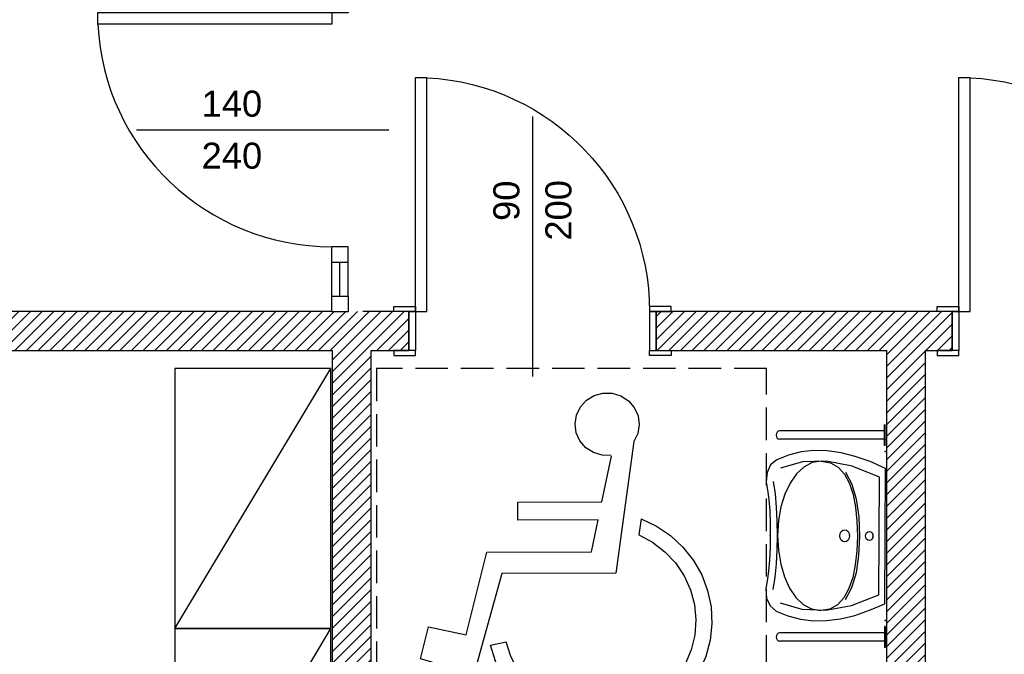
# Model space of a CAD drawing. Header units: inches. Extents: x 18487 to 24863, y 1480 to 5771.
# Tile 35 of 51: x 20249 to 20628, y 4630 to 4874. Entities that reach past the tile are written whole.
import ezdxf
from ezdxf.enums import TextEntityAlignment as Align

# ---------------------------------------------------------------- set-up
doc = ezdxf.new("R2010")
doc.units = ezdxf.units.IN
doc.header["$MEASUREMENT"] = 0
doc.linetypes.add('Przer. długie kreski kopia', pattern=[17.5, 12.5, -5])
for name, color, linetype in [('_T meble', 7, 'Continuous'), ('_T sanitarne', 7, 'Continuous'), ('_T sciany', 7, 'Continuous'), ('ArchiCAD', 7, 'Continuous'), ('Window-Door Markers', 7, 'Continuous')]:
    doc.layers.add(name, color=color, linetype=linetype)
doc.styles.add('GENERATED_STYLE_16', font='txt')
doc.styles.add('GENERATED_STYLE_17', font='arial.ttf')
pattern_1 = [(45, (0, 0), (-2.24506403, 2.24506403), [])]

# ---------------------------------------------------------------- blocks, each defined once
blk = doc.blocks.new('SLAB_20', base_point=(20386.15, 4590.25))
at = {"layer": '_T meble', "color": 161, "linetype": 'Przer. długie kreski kopia'}
blk.add_lwpolyline([(20386.15, 4590.25), (20536.15, 4590.25), (20536.15, 4740.25), (20386.15, 4740.25)], close=True, dxfattribs=at)
blk = doc.blocks.new('SLAB_21', base_point=(20386.15, 4590.25))
at = {"layer": '_T meble', "color": 161, "linetype": 'Przer. długie kreski kopia'}
blk.add_lwpolyline([(20386.15, 4590.25), (20536.15, 4590.25), (20536.15, 4740.25), (20386.15, 4740.25)], close=True, dxfattribs=at)
blk = doc.blocks.new('D1 -Tr 65_368')
at = {"color": 140, "linetype": 'Continuous'}
for p, q in [((45, 90), (40.555, 90)), ((40.555, 0), (40.555, 90)), ((45, 0), (45, 90)), ((-53.255, 0), (-53.255, 1.905)), ((-53.255, 1.905), (-45, 1.905)), ((-53.255, 0), (-53.255, 1.905)), ((-53.255, 1.905), (-45, 1.905)), ((-45, 0), (-53.255, 0)), ((-45, 0), (-53.255, 0)), ((-47.54, 0), (-45, 0)), ((-47.54, -15), (-47.54, 0)), ((-47.54, 0), (-45, 0)), ((-47.54, -15), (-47.54, 0)), ((-45, 1.905), (-45, 0)), ((-45, 1.905), (-45, 0)), ((-45, 0), (-45, -15)), ((-45, 0), (-45, -15)), ((45, 0), (40.555, 0)), ((53.255, 1.905), (45, 1.905)), ((45, 1.905), (45, 0)), ((53.255, 1.905), (45, 1.905)), ((45, 1.905), (45, 0)), ((47.54, 0), (45, 0)), ((45, 0), (45, -15)), ((45, 0), (53.255, 0)), ((47.54, 0), (45, 0)), ((45, 0), (45, -15)), ((45, 0), (53.255, 0)), ((47.54, -15), (47.54, 0)), ((47.54, -15), (47.54, 0)), ((53.255, 0), (53.255, 1.905)), ((53.255, 0), (53.255, 1.905)), ((-45, -15), (-53.255, -15)), ((-53.255, -15), (-53.255, -16.905)), ((-45, -15), (-53.255, -15)), ((-53.255, -15), (-53.255, -16.905)), ((-45, -15), (-47.54, -15)), ((-45, -15), (-47.54, -15)), ((-45, -16.905), (-45, -15)), ((-45, -16.905), (-45, -15)), ((45, -15), (47.54, -15)), ((45, -15), (53.255, -15)), ((45, -16.905), (45, -15)), ((45, -15), (47.54, -15)), ((45, -15), (53.255, -15)), ((45, -16.905), (45, -15)), ((53.255, -15), (53.255, -16.905)), ((53.255, -15), (53.255, -16.905)), ((-53.255, -16.905), (-45, -16.905)), ((-53.255, -16.905), (-45, -16.905)), ((53.255, -16.905), (45, -16.905)), ((53.255, -16.905), (45, -16.905))]:
    blk.add_line(p, q, dxfattribs=at)
blk.add_arc((45, 0), 90, 92.82748, 180, dxfattribs=at)
blk = doc.blocks.new('D1 -Tr 65_370')
at = {"color": 140, "linetype": 'Continuous'}
for p, q in [((45, 90), (40.555, 90)), ((40.555, 0), (40.555, 90)), ((45, 0), (45, 90)), ((-53.255, 0), (-53.255, 1.905)), ((-53.255, 1.905), (-45, 1.905)), ((-53.255, 0), (-53.255, 1.905)), ((-53.255, 1.905), (-45, 1.905)), ((-45, 0), (-53.255, 0)), ((-45, 0), (-53.255, 0)), ((-47.54, 0), (-45, 0)), ((-47.54, -15), (-47.54, 0)), ((-47.54, 0), (-45, 0)), ((-47.54, -15), (-47.54, 0)), ((-45, 1.905), (-45, 0)), ((-45, 1.905), (-45, 0)), ((-45, 0), (-45, -15)), ((-45, 0), (-45, -15)), ((45, 0), (40.555, 0)), ((53.255, 1.905), (45, 1.905)), ((45, 1.905), (45, 0)), ((53.255, 1.905), (45, 1.905)), ((45, 1.905), (45, 0)), ((47.54, 0), (45, 0)), ((45, 0), (45, -15)), ((45, 0), (53.255, 0)), ((47.54, 0), (45, 0)), ((45, 0), (45, -15)), ((45, 0), (53.255, 0)), ((47.54, -15), (47.54, 0)), ((47.54, -15), (47.54, 0)), ((53.255, 0), (53.255, 1.905)), ((53.255, 0), (53.255, 1.905)), ((-45, -15), (-53.255, -15)), ((-53.255, -15), (-53.255, -16.905)), ((-45, -15), (-53.255, -15)), ((-53.255, -15), (-53.255, -16.905)), ((-45, -15), (-47.54, -15)), ((-45, -15), (-47.54, -15)), ((-45, -16.905), (-45, -15)), ((-45, -16.905), (-45, -15)), ((45, -15), (47.54, -15)), ((45, -15), (53.255, -15)), ((45, -16.905), (45, -15)), ((45, -15), (47.54, -15)), ((45, -15), (53.255, -15)), ((45, -16.905), (45, -15)), ((53.255, -15), (53.255, -16.905)), ((53.255, -15), (53.255, -16.905)), ((-53.255, -16.905), (-45, -16.905)), ((-53.255, -16.905), (-45, -16.905)), ((53.255, -16.905), (45, -16.905)), ((53.255, -16.905), (45, -16.905))]:
    blk.add_line(p, q, dxfattribs=at)
blk.add_arc((45, 0), 90, 92.82748, 180, dxfattribs=at)
blk = doc.blocks.new('Window-Door Marker - 70_21')
at = {"layer": 'ArchiCAD', "color": 140, "linetype": 'Continuous'}
blk.add_line((0, 75), (0, -25), dxfattribs=at)
blk = doc.blocks.new('WALL_24', base_point=(19512.33, 4754.7))
at = {"layer": '_T sciany'}
h = blk.add_hatch(dxfattribs=at)
h.set_pattern_fill('ANSI31', color=5, style=0, pattern_type=2)
h.set_pattern_definition(pattern_1)
h.paths.add_polyline_path([(20398.6, 4747.2), (20398.6, 4762.2), (20090.94, 4762.2), (20090.94, 4747.2)], flags=0)
h = blk.add_hatch(dxfattribs=at)
h.set_pattern_fill('ANSI31', color=5, style=0, pattern_type=2)
h.set_pattern_definition(pattern_1)
h.paths.add_polyline_path([(20607.46, 4747.2), (20607.46, 4762.2), (20493.68, 4762.2), (20493.68, 4747.2)], flags=0)
at = {"layer": '_T sciany', "color": 5, "linetype": 'Continuous'}
for p, q in [((20368.95, 4762.2), (20090.94, 4762.2)), ((20398.6, 4762.2), (20380.95, 4762.2)), ((20398.6, 4762.2), (20398.6, 4747.2)), ((20493.68, 4762.2), (20493.68, 4747.2)), ((20607.46, 4762.2), (20493.68, 4762.2)), ((20607.46, 4762.2), (20607.46, 4747.2)), ((20149.21, 4747.2), (20369.17, 4747.2)), ((20384.17, 4747.2), (20398.6, 4747.2)), ((20493.68, 4747.2), (20582.17, 4747.2)), ((20597.17, 4747.2), (20607.46, 4747.2))]:
    blk.add_line(p, q, dxfattribs=at)
at = {"layer": '_T sciany', "xscale": -1}
for name, p in [('D1 -Tr 65_370', (20446.14, 4762.2)), ('D1 -Tr 65_368', (20655, 4762.2))]:
    blk.add_blockref(name, p, dxfattribs=at)
at = {"layer": 'Window-Door Markers'}
ref = blk.add_blockref('Window-Door Marker - 70_21', (20446.14, 4762.2), dxfattribs=at)
ref.add_attrib('AC_WIDO_A_SIZE', '90', dxfattribs={"color": 255, "height": 10, "rotation": 90, "style": 'GENERATED_STYLE_17'}).set_placement((20444.1, 4797.02), align=Align.BOTTOM_LEFT)
ref.add_attrib('AC_WIDO_B_SIZE', '200', dxfattribs={"color": 255, "height": 10, "rotation": 90, "style": 'GENERATED_STYLE_17'}).set_placement((20464.1, 4789.44), align=Align.BOTTOM_LEFT)
blk = doc.blocks.new('D1 2SidelightTransom 65_441')
at = {"color": 140, "linetype": 'Continuous'}
for p, q in [((45, 90), (40.555, 90)), ((40.555, 0), (40.555, 90)), ((45, 0), (45, 90)), ((-70, 0), (-64, 0)), ((-70, -6.35), (-70, 0)), ((-64, 0), (-64, -6.35)), ((-64, 0), (-45, 0)), ((-51, -6.35), (-51, 0)), ((-45, -6.35), (-45, 0)), ((45, 0), (40.555, 0)), ((45, -6.35), (45, 0)), ((64, 0), (45, 0)), ((51, -6.35), (51, 0)), ((70, 0), (64, 0)), ((64, 0), (64, -6.35)), ((70, -6.35), (70, 0)), ((-64, -3.175), (-51, -3.175)), ((64, -3.175), (51, -3.175)), ((-64, -6.35), (-70, -6.35)), ((-64, -6.35), (-45, -6.35)), ((64, -6.35), (45, -6.35)), ((64, -6.35), (70, -6.35))]:
    blk.add_line(p, q, dxfattribs=at)
blk.add_arc((45, 0), 90, 92.82748, 180, dxfattribs=at)
blk = doc.blocks.new('Window-Door Marker - 70_5187')
at = {"layer": 'ArchiCAD', "color": 140, "linetype": 'Continuous'}
blk.add_line((0, -87), (0, 10), dxfattribs=at)
blk = doc.blocks.new('WALL_736', base_point=(20368.95, 4908.82))
at = {"layer": '_T sciany'}
h = blk.add_hatch(dxfattribs=at)
h.set_pattern_fill('ANSI31', color=5, style=0, pattern_type=2)
h.set_pattern_definition(pattern_1)
h.paths.add_polyline_path([(20380.95, 4908.82), (20368.95, 4908.82), (20368.95, 4902.09), (20380.95, 4902.09)], flags=0)
at = {"layer": '_T sciany', "color": 5, "linetype": 'Continuous'}
for p, q in [((20368.95, 4908.82), (20368.95, 4902.09)), ((20380.95, 4908.82), (20368.95, 4908.82)), ((20380.95, 4902.09), (20380.95, 4908.82)), ((20368.95, 4902.09), (20380.95, 4902.09))]:
    blk.add_line(p, q, dxfattribs=at)
at = {"layer": '_T sciany', "rotation": 89.99999999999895}
blk.add_blockref('D1 2SidelightTransom 65_441', (20368.95, 4832.09), dxfattribs=at)
at = {"layer": 'Window-Door Markers'}
ref = blk.add_blockref('Window-Door Marker - 70_5187', (20380.95, 4832.09), dxfattribs=dict(at, rotation=270))
ref.add_attrib('AC_WIDO_A_SIZE', '140', dxfattribs={"color": 255, "height": 10, "style": 'GENERATED_STYLE_17'}).set_placement((20318.95, 4834.13), align=Align.BOTTOM_LEFT)
ref.add_attrib('AC_WIDO_B_SIZE', '240', dxfattribs={"color": 255, "height": 10, "style": 'GENERATED_STYLE_17'}).set_placement((20318.95, 4814.13), align=Align.BOTTOM_LEFT)
blk = doc.blocks.new('WALL_737', base_point=(20589.67, 4754.7))
at = {"layer": '_T sciany'}
h = blk.add_hatch(dxfattribs=at)
h.set_pattern_fill('ANSI31', color=5, style=0, pattern_type=2)
h.set_pattern_definition(pattern_1)
h.paths.add_polyline_path([(20582.17, 4747.2), (20582.17, 4361.28), (20597.17, 4361.28), (20597.17, 4747.2)], flags=0)
at = {"layer": '_T sciany', "color": 5, "linetype": 'Continuous'}
for p, q in [((20582.17, 4747.2), (20582.17, 4518.77)), ((20597.17, 4361.28), (20597.17, 4747.2)), ((20582.17, 4503.77), (20582.17, 4361.28)), ((20582.17, 4361.28), (20597.17, 4361.28))]:
    blk.add_line(p, q, dxfattribs=at)
blk = doc.blocks.new('WALL_756', base_point=(20376.67, 4754.7))
at = {"layer": '_T sciany'}
h = blk.add_hatch(dxfattribs=at)
h.set_pattern_fill('ANSI31', color=5, style=0, pattern_type=2)
h.set_pattern_definition(pattern_1)
h.paths.add_polyline_path([(20369.17, 4747.2), (20369.17, 4487.13), (20384.17, 4502.13), (20384.17, 4747.2)], flags=0)
at = {"layer": '_T sciany', "color": 5, "linetype": 'Continuous'}
for p, q in [((20369.17, 4747.2), (20369.17, 4487.13)), ((20384.17, 4518.77), (20384.17, 4747.2)), ((20384.17, 4502.13), (20384.17, 4511.77))]:
    blk.add_line(p, q, dxfattribs=at)
blk = doc.blocks.new('Sign Handicap 65_5225')
at = {"layer": '_T sanitarne', "color": 0, "linetype": 'Continuous'}
for p, q in [((-19.06, 63.6), (-12.15, 13.01)), ((-6.74, 40.46), (-10.4, 57.99)), ((25.57, 40.33), (-6.74, 40.46)), ((25.54, 33.41), (25.57, 40.33)), ((-21.83, 33.88), (-20.98, 27.68)), ((-2.72, 21.15), (-5.3, 33.53)), ((-5.3, 33.53), (25.54, 33.41)), ((37.5, 20.99), (-2.72, 21.15)), ((45.47, -10.79), (37.5, 20.99)), ((-12.15, 13.01), (31.72, 12.83)), ((31.72, 12.83), (42.52, -26.06)), ((59.83, -7.73), (45.47, -10.79)), ((62.91, -20.01), (59.83, -7.73)), ((36.1, -14.77), (30.09, -13.44)), ((42.52, -26.06), (62.91, -20.01))]:
    blk.add_line(p, q, dxfattribs=at)
for points in [[(-10.36, 58.28), (-6.85, 58.32), (-3.5, 59.34), (-0.58, 61.24), (1.68, 63.86), (3.09, 67.01), (3.54, 70.41), (3, 73.81), (1.5, 76.91), (-0.83, 79.48), (-3.81, 81.3), (-7.18, 82.22), (-10.69, 82.18), (-14.04, 81.17), (-16.97, 79.27), (-19.23, 76.65), (-20.65, 73.51), (-21.1, 70.1), (-20.56, 66.71), (-19.06, 63.6)], [(-21.83, 33.88), (-27.73, 31.07), (-33.13, 27.41), (-37.9, 22.99), (-41.93, 17.91), (-45.12, 12.3), (-47.41, 6.27), (-48.74, -0.03), (-49.08, -6.45), (-48.42, -12.85), (-46.78, -19.07), (-44.19, -24.98), (-40.72, -30.44), (-36.44, -35.32), (-31.46, -39.5), (-25.89, -42.9), (-19.85, -45.42), (-13.5, -47.03), (-6.97, -47.66), (-0.41, -47.32), (6.01, -46.01), (12.16, -43.76), (17.89, -40.63), (23.07, -36.67), (27.57, -32), (31.3, -26.7), (34.16, -20.92), (36.1, -14.77)], [(-20.98, 27.68), (-26.26, 24.86), (-31, 21.23), (-35.08, 16.9), (-38.39, 11.98), (-40.84, 6.6), (-42.36, 0.91), (-42.93, -4.96), (-42.52, -10.84), (-41.13, -16.57), (-38.82, -22.01), (-35.64, -27.01), (-31.68, -31.44), (-27.03, -35.18), (-21.83, -38.13), (-16.21, -40.22), (-10.31, -41.39), (-4.3, -41.6), (1.66, -40.86), (7.43, -39.18), (12.84, -36.61), (17.75, -33.21), (22.03, -29.08), (25.58, -24.32), (28.29, -19.06), (30.09, -13.44)]]:
    blk.add_lwpolyline(points, dxfattribs=at)
blk = doc.blocks.new('PLR_umyw inwalid 01')
at = {"layer": '_T sanitarne', "color": 0, "linetype": 'ByBlock'}
for p, q in [((-42.82, 0), (-42.82, -0.3)), ((-34.82, 0), (-42.82, 0)), ((-34.82, 0), (-34.82, -0.3)), ((-26, 0.13), (-28.63, -7.12)), ((0, 0), (-26, 0.13)), ((26, -0.13), (0, 0)), ((-34.82, -0.3), (-42.82, -0.3)), ((-40.42, 0), (-40.42, -50)), ((-37.22, -0.3), (-37.22, -50)), ((-22.69, -2.71), (-26.86, -15.63)), ((-0.01, -2.82), (-22.69, -2.71)), ((22.66, -2.93), (-0.01, -2.82)), ((26.71, -15.9), (22.66, -2.93)), ((28.56, -7.4), (26, -0.13)), ((34.82, 0), (34.82, -0.3)), ((34.82, 0), (42.82, 0)), ((34.82, -0.3), (42.82, -0.3)), ((37.22, -0.3), (37.22, -50)), ((40.42, 0), (40.42, -50)), ((42.82, 0), (42.82, -0.3)), ((-28.63, -7.12), (-30.64, -14.12)), ((-1.8, -7.52), (-1.66, -6.84)), ((-1.67, -8.21), (-1.8, -7.52)), ((-1.66, -6.84), (-1.28, -6.28)), ((-1.28, -6.28), (-0.71, -5.9)), ((-0.71, -5.9), (-0.03, -5.77)), ((-0.03, -5.77), (0.66, -5.91)), ((0.66, -5.91), (1.21, -6.29)), ((1.21, -6.29), (1.59, -6.85)), ((1.73, -7.54), (1.58, -8.22)), ((1.59, -6.85), (1.73, -7.54)), ((30.5, -14.42), (28.56, -7.4)), ((-1.29, -8.77), (-1.67, -8.21)), ((-0.73, -9.15), (-1.29, -8.77)), ((-0.05, -9.3), (-0.73, -9.15)), ((0.64, -9.16), (-0.05, -9.3)), ((1.2, -8.78), (0.64, -9.16)), ((1.58, -8.22), (1.2, -8.78)), ((-30.64, -14.12), (-32.02, -20.89)), ((-19.98, -15.73), (-14.18, -13.66)), ((-15.95, -15.2), (-11.07, -14.01)), ((-14.18, -13.66), (-7.43, -12.48)), ((-11.07, -14.01), (-5.71, -13.33)), ((-7.43, -12.48), (0.01, -12.13)), ((-5.71, -13.33), (0, -13.13)), ((0, -13.13), (5.71, -13.39)), ((0.01, -12.13), (7.43, -12.55)), ((5.71, -13.39), (11.06, -14.12)), ((7.43, -12.55), (14.18, -13.8)), ((11.06, -14.12), (15.93, -15.36)), ((14.18, -13.8), (19.95, -15.93)), ((31.82, -21.2), (30.5, -14.42)), ((-26.86, -15.63), (-28.8, -27.81)), ((-24.53, -18.76), (-19.98, -15.73)), ((-23.78, -19.29), (-20.23, -16.95)), ((-20.23, -16.95), (-15.95, -15.2)), ((-2.41, -19.14), (-2.23, -18.24)), ((-2.23, -18.24), (-1.72, -17.51)), ((-1.72, -17.51), (-0.99, -17.02)), ((-0.99, -17.02), (-0.08, -16.84)), ((-0.08, -16.84), (0.82, -17.02)), ((0.82, -17.02), (1.55, -17.53)), ((1.55, -17.53), (2.04, -18.27)), ((2.04, -18.27), (2.22, -19.17)), ((15.93, -15.36), (20.19, -17.15)), ((19.95, -15.93), (24.48, -19)), ((20.19, -17.15), (23.72, -19.52)), ((28.53, -28.09), (26.71, -15.9)), ((-32.02, -20.89), (-32.77, -27.42)), ((-28.19, -25.89), (-26.48, -22.26)), ((-26.48, -22.26), (-23.78, -19.29)), ((-2.23, -20.05), (-2.41, -19.14)), ((-1.74, -20.79), (-2.23, -20.05)), ((-1.01, -21.29), (-1.74, -20.79)), ((-0.11, -21.47), (-1.01, -21.29)), ((0.8, -21.3), (-0.11, -21.47)), ((1.54, -20.8), (0.8, -21.3)), ((2.04, -20.07), (1.54, -20.8)), ((2.22, -19.17), (2.04, -20.07)), ((23.72, -19.52), (26.39, -22.52)), ((26.39, -22.52), (28.07, -26.16)), ((32.5, -27.75), (31.82, -21.2)), ((-28.81, -30.22), (-28.19, -25.89)), ((28.07, -26.16), (28.64, -30.5)), ((-32.77, -27.42), (-32.88, -33.73)), ((-28.81, -30.22), (-28.24, -34.53)), ((-28.8, -27.81), (-28.54, -39.13)), ((28.15, -39.41), (28.53, -28.09)), ((32.55, -34.06), (32.5, -27.75)), ((-32.88, -33.73), (-32.35, -39.82)), ((28.02, -34.81), (28.64, -30.5)), ((31.96, -40.14), (32.55, -34.06)), ((-28.24, -34.53), (-26.57, -38.48)), ((26.29, -38.74), (28.02, -34.81)), ((-32.35, -39.82), (-31.18, -45.69)), ((-28.54, -39.13), (-26.11, -49.52)), ((-26.57, -38.48), (-23.92, -42)), ((23.58, -42.24), (26.29, -38.74)), ((25.62, -49.78), (28.15, -39.41)), ((30.72, -46), (31.96, -40.14)), ((-23.92, -42), (-20.41, -45.03)), ((-20.41, -45.03), (-16.17, -47.5)), ((15.72, -47.65), (20.01, -45.23)), ((20.01, -45.23), (23.58, -42.24)), ((-31.18, -45.69), (-29.35, -51.36)), ((-16.17, -47.5), (-11.31, -49.35)), ((10.82, -49.46), (15.72, -47.65)), ((28.85, -51.64), (30.72, -46)), ((-29.35, -51.36), (-27.4, -54.24)), ((-16.28, -51.94), (-21.03, -52.79)), ((-11.16, -51.41), (-16.28, -51.94)), ((-11.31, -49.35), (-5.97, -50.52)), ((-5.77, -51.09), (-11.16, -51.41)), ((-5.97, -50.52), (-0.27, -50.94)), ((-0.24, -50.9), (-5.77, -51.09)), ((-0.27, -50.94), (5.45, -50.57)), ((5.3, -51.15), (-0.24, -50.9)), ((10.68, -51.51), (5.3, -51.15)), ((5.45, -50.57), (10.82, -49.46)), ((15.8, -52.1), (10.68, -51.51)), ((20.54, -53), (15.8, -52.1)), ((26.86, -54.5), (28.85, -51.64)), ((-27.4, -54.24), (-24.45, -55.88)), ((-24.45, -55.88), (-20.83, -56.33)), ((-20.83, -56.33), (-16.86, -55.61)), ((-16.86, -55.61), (-14.02, -55.06)), ((-14.02, -55.06), (-9.76, -54.65)), ((-9.76, -54.65), (-4.9, -54.42)), ((-4.9, -54.42), (-0.27, -54.41)), ((-0.27, -54.41), (4.37, -54.46)), ((4.37, -54.46), (9.22, -54.74)), ((9.22, -54.74), (13.47, -55.2)), ((13.47, -55.2), (16.31, -55.77)), ((16.31, -55.77), (20.27, -56.53)), ((20.27, -56.53), (23.89, -56.12)), ((23.89, -56.12), (26.86, -54.5))]:
    blk.add_line(p, q, dxfattribs=at)
for centre in [(-38.82, -50), (38.82, -50)]:
    blk.add_arc(centre, 1.6, 180, 0, dxfattribs=at)
for p in [(-37.21, 0), (-32.5, 0), (-32.5, 0), (32.5, 0), (32.5, 0), (37.21, 0), (-0.03, -5.77), (-0.08, -16.84), (-0.27, -54.41)]:
    blk.add_point(p, dxfattribs=at)
blk = doc.blocks.new('PLN_Regał')
at = {"layer": '_T meble', "color": 0, "linetype": 'ByBlock'}
for p, q in [((0, 0), (60, 0)), ((0, -60), (0, 0)), ((60, 0), (0, -60)), ((60, 0), (60, -60)), ((60, -60), (0, -60))]:
    blk.add_line(p, q, dxfattribs=at)

msp = doc.modelspace()

# ---------------------------------------------------------------- block references
at = {"layer": '_T meble', "color": 162, "linetype": 'Continuous', "xscale": -1.666666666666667, "rotation": 90}
for p in [(20308.68, 4740.27), (20308.68, 4640.27)]:
    msp.add_blockref('PLN_Regał', p, dxfattribs=at)
at = {"layer": '_T meble', "color": 161, "linetype": 'Przer. długie kreski kopia'}
for name in ['SLAB_20', 'SLAB_21']:
    msp.add_blockref(name, (20386.15, 4590.25), dxfattribs=at)
at = {"layer": '_T sanitarne', "color": 161, "xscale": -1}
msp.add_blockref('Sign Handicap 65_5225', (20466.06, 4648.56), dxfattribs=at)
msp.add_blockref('Sign Handicap 65_5225', (20466.06, 4648.56), dxfattribs=at)
at = {"layer": '_T sanitarne', "color": 161, "linetype": 'Continuous', "yscale": 0.8118873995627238, "rotation": 270}
msp.add_blockref('PLR_umyw inwalid 01', (20581.71, 4675.8), dxfattribs=at)
at = {"layer": '_T sciany', "color": 5}
for name, p in [('WALL_736', (20368.95, 4908.82)), ('WALL_24', (19512.33, 4754.7)), ('WALL_756', (20376.67, 4754.7)), ('WALL_737', (20589.67, 4754.7))]:
    msp.add_blockref(name, p, dxfattribs=at)

doc.saveas('drawing.dxf')
